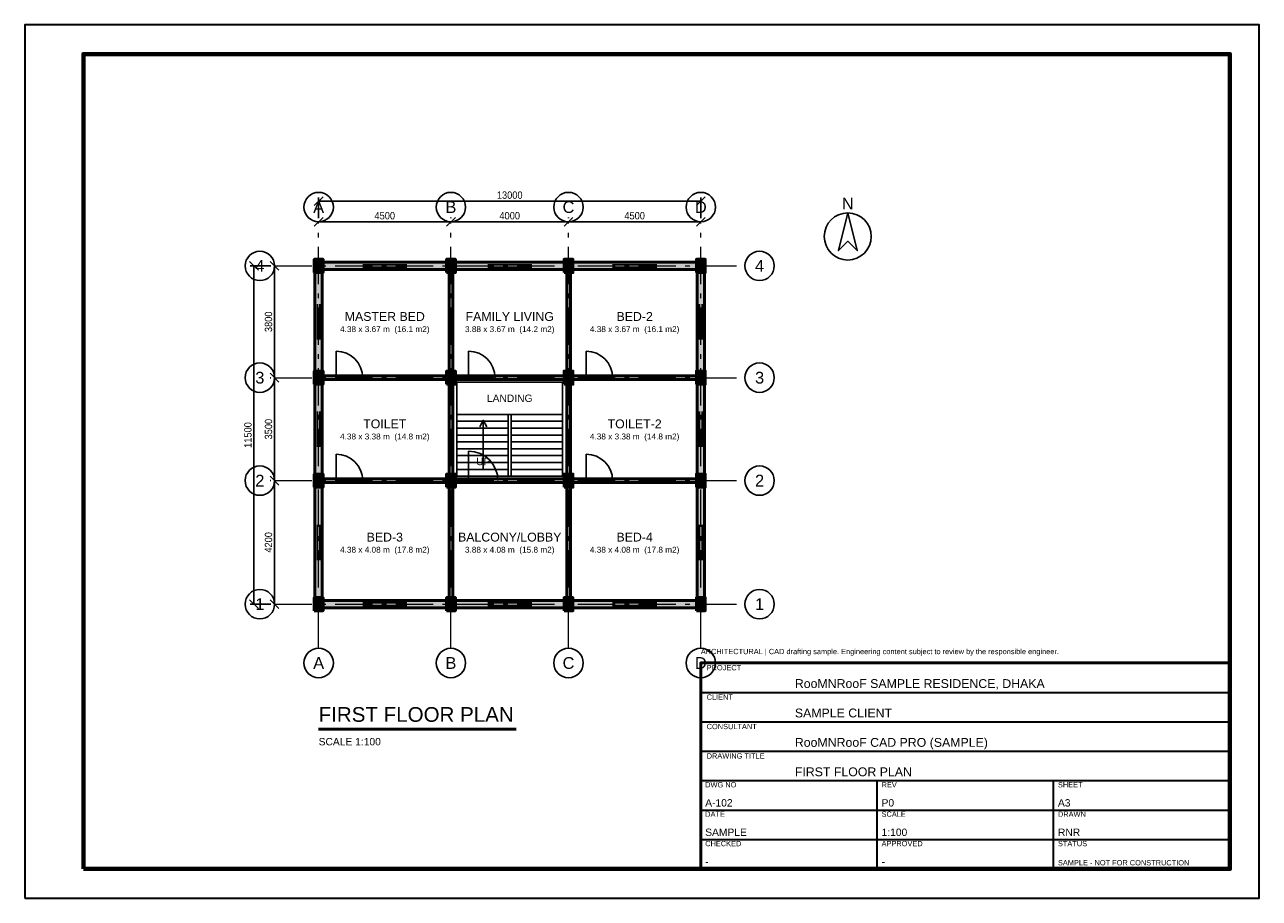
# Model space of a CAD drawing. Header units: millimetres. Extents: x -10000 to 32000, y -10000 to 19700.
import ezdxf
from ezdxf.enums import TextEntityAlignment as Align

# ---------------------------------------------------------------- set-up
doc = ezdxf.new("R2010")
doc.units = ezdxf.units.MM
doc.header["$LTSCALE"] = 100
doc.linetypes.add('RNR_GRID', pattern=[20.6375, 12.7, -3.175, 1.5875, -3.175])
for name, color, linetype, lineweight, true_color in [('A-DOOR', 40, 'Continuous', 25, 0xffb703), ('A-ROOM', 193, 'Continuous', 18, 0x9b5de5), ('A-STAIR', 241, 'Continuous', 25, 0xff8fab), ('A-TEXT', 254, 'Continuous', 18, 0xe6e6e6), ('A-WALL', 13, 'Continuous', 50, 0xe63946), ('A-WINDOW', 133, 'Continuous', 25, 0x48cae4), ('ANNO-DIMS', 30, 'Continuous', 18, 0xff9f1c), ('ANNO-GRID', 7, 'Continuous', 25, 0xf8f9fa), ('ANNO-NORTH', 254, 'Continuous', 25, 0xcaffbf), ('ANNO-TEXT', 7, 'Continuous', 18, 0xffffff), ('ANNO-TITLE', 7, 'Continuous', 35, 0xffc6ff), ('S-COL', 22, 'Continuous', 50, 0xd62828), ('S-GRID', 253, 'RNR_GRID', 18, 0xadb5bd)]:
    doc.layers.add(name, color=color, linetype=linetype, lineweight=lineweight, true_color=true_color)
doc.layers.add('A-HATCH', color=13, linetype='Continuous', lineweight=9, true_color=0xc75146, transparency=0.4)
doc.layers.add('S-HATCH', color=252, linetype='Continuous', lineweight=9, true_color=0x8c8ca0, transparency=0.4)
doc.styles.add('RNR_HEADING', font='arial.ttf')
doc.styles.add('RNR_TEXT', font='arial.ttf', dxfattribs={"width": 0.9})
doc.dimstyles.new('RNR_STRUCT', dxfattribs={"dimscale": 100, "dimtxt": 2.5, "dimasz": 1.5, "dimexe": 1.25, "dimexo": 1.5, "dimgap": 0.8, "dimtad": 1, "dimdec": 0, "dimtxsty": 'RNR_TEXT', "dimtsz": 1.5, "dimcen": 2.5, "dimazin": 3, "dimtfac": 1, "dimtmove": 0, "dimatfit": 3})

msp = doc.modelspace()

# ---------------------------------------------------------------- hatches: boundary and pattern name
at = {"layer": 'A-HATCH', "true_color": 0xc75146}
h = msp.add_hatch(dxfattribs=at)
h.set_pattern_fill('BRICK', scale=4)
h.paths.add_polyline_path([(-125, 0), (125, 0), (125, 11500), (-125, 11500)])
h = msp.add_hatch(dxfattribs=at)
h.set_pattern_fill('BRICK', scale=4)
h.paths.add_polyline_path([(0, 11375), (13000, 11375), (13000, 11625), (0, 11625)])
h = msp.add_hatch(dxfattribs=at)
h.set_pattern_fill('BRICK', scale=4)
h.paths.add_polyline_path([(4437.5, 0), (4562.5, 0), (4562.5, 11500), (4437.5, 11500)])
h = msp.add_hatch(dxfattribs=at)
h.set_pattern_fill('BRICK', scale=4)
h.paths.add_polyline_path([(8437.5, 0), (8562.5, 0), (8562.5, 11500), (8437.5, 11500)])
h = msp.add_hatch(dxfattribs=at)
h.set_pattern_fill('BRICK', scale=4)
h.paths.add_polyline_path([(12875, 0), (13125, 0), (13125, 11500), (12875, 11500)])
h = msp.add_hatch(dxfattribs=at)
h.set_pattern_fill('BRICK', scale=4)
h.paths.add_polyline_path([(0, 7637.5), (13000, 7637.5), (13000, 7762.5), (0, 7762.5)])
h = msp.add_hatch(dxfattribs=at)
h.set_pattern_fill('BRICK', scale=4)
h.paths.add_polyline_path([(0, 4137.5), (13000, 4137.5), (13000, 4262.5), (0, 4262.5)])
h = msp.add_hatch(dxfattribs=at)
h.set_pattern_fill('BRICK', scale=4)
h.paths.add_polyline_path([(0, -125), (13000, -125), (13000, 125), (0, 125)])
at = {"layer": 'S-HATCH', "true_color": 0x8c8ca0}
h = msp.add_hatch(dxfattribs=at)
h.set_pattern_fill('ANSI31', scale=5)
h.paths.add_polyline_path([(-150, 11275), (150, 11275), (150, 11725), (-150, 11725)])
h = msp.add_hatch(dxfattribs=at)
h.set_pattern_fill('ANSI31', scale=5)
h.paths.add_polyline_path([(4350, 11275), (4650, 11275), (4650, 11725), (4350, 11725)])
h = msp.add_hatch(dxfattribs=at)
h.set_pattern_fill('ANSI31', scale=5)
h.paths.add_polyline_path([(8350, 11275), (8650, 11275), (8650, 11725), (8350, 11725)])
h = msp.add_hatch(dxfattribs=at)
h.set_pattern_fill('ANSI31', scale=5)
h.paths.add_polyline_path([(12850, 11275), (13150, 11275), (13150, 11725), (12850, 11725)])
h = msp.add_hatch(dxfattribs=at)
h.set_pattern_fill('ANSI31', scale=5)
h.paths.add_polyline_path([(-150, 7475), (150, 7475), (150, 7925), (-150, 7925)])
h = msp.add_hatch(dxfattribs=at)
h.set_pattern_fill('ANSI31', scale=5)
h.paths.add_polyline_path([(4350, 7475), (4650, 7475), (4650, 7925), (4350, 7925)])
h = msp.add_hatch(dxfattribs=at)
h.set_pattern_fill('ANSI31', scale=5)
h.paths.add_polyline_path([(8350, 7475), (8650, 7475), (8650, 7925), (8350, 7925)])
h = msp.add_hatch(dxfattribs=at)
h.set_pattern_fill('ANSI31', scale=5)
h.paths.add_polyline_path([(12850, 7475), (13150, 7475), (13150, 7925), (12850, 7925)])
h = msp.add_hatch(dxfattribs=at)
h.set_pattern_fill('ANSI31', scale=5)
h.paths.add_polyline_path([(-150, 3975), (150, 3975), (150, 4425), (-150, 4425)])
h = msp.add_hatch(dxfattribs=at)
h.set_pattern_fill('ANSI31', scale=5)
h.paths.add_polyline_path([(4350, 3975), (4650, 3975), (4650, 4425), (4350, 4425)])
h = msp.add_hatch(dxfattribs=at)
h.set_pattern_fill('ANSI31', scale=5)
h.paths.add_polyline_path([(8350, 3975), (8650, 3975), (8650, 4425), (8350, 4425)])
h = msp.add_hatch(dxfattribs=at)
h.set_pattern_fill('ANSI31', scale=5)
h.paths.add_polyline_path([(12850, 3975), (13150, 3975), (13150, 4425), (12850, 4425)])
h = msp.add_hatch(dxfattribs=at)
h.set_pattern_fill('ANSI31', scale=5)
h.paths.add_polyline_path([(-150, -225), (150, -225), (150, 225), (-150, 225)])
h = msp.add_hatch(dxfattribs=at)
h.set_pattern_fill('ANSI31', scale=5)
h.paths.add_polyline_path([(4350, -225), (4650, -225), (4650, 225), (4350, 225)])
h = msp.add_hatch(dxfattribs=at)
h.set_pattern_fill('ANSI31', scale=5)
h.paths.add_polyline_path([(8350, -225), (8650, -225), (8650, 225), (8350, 225)])
h = msp.add_hatch(dxfattribs=at)
h.set_pattern_fill('ANSI31', scale=5)
h.paths.add_polyline_path([(12850, -225), (13150, -225), (13150, 225), (12850, 225)])

# ---------------------------------------------------------------- linework, layer by layer
at = {"layer": 'A-DOOR'}
for p, q in [((600, 7700), (600, 8600)), ((5100, 7700), (5100, 8600)), ((9100, 7700), (9100, 8600)), ((600, 4200), (600, 5100)), ((5100, 4200), (5100, 5200)), ((9100, 4200), (9100, 5100))]:
    msp.add_line(p, q, dxfattribs=at)
for centre, radius in [((600, 7700), 900), ((5100, 7700), 900), ((9100, 7700), 900), ((600, 4200), 900), ((5100, 4200), 1000), ((9100, 4200), 900)]:
    msp.add_arc(centre, radius, 0, 90, dxfattribs=at)
at = {"layer": 'A-STAIR'}
for p, q in [((4700, 6450), (6450, 6450)), ((4700, 6450), (8300, 6450)), ((6450, 4350), (6450, 6450)), ((6550, 6450), (8300, 6450)), ((6550, 4350), (6550, 6450)), ((4700, 6216.7), (6450, 6216.7)), ((4700, 5983.3), (6450, 5983.3)), ((6550, 6216.7), (8300, 6216.7)), ((6550, 5983.3), (8300, 5983.3)), ((4700, 5750), (6450, 5750)), ((4700, 5516.7), (6450, 5516.7)), ((6550, 5750), (8300, 5750)), ((6550, 5516.7), (8300, 5516.7)), ((4700, 5283.3), (6450, 5283.3)), ((4700, 5050), (6450, 5050)), ((6550, 5283.3), (8300, 5283.3)), ((6550, 5050), (8300, 5050)), ((4700, 4816.7), (6450, 4816.7)), ((6550, 4816.7), (8300, 4816.7)), ((4700, 4583.3), (6450, 4583.3)), ((4700, 4350), (6450, 4350)), ((6550, 4583.3), (8300, 4583.3)), ((6550, 4350), (8300, 4350))]:
    msp.add_line(p, q, dxfattribs=at)
msp.add_lwpolyline([(4700, 4350), (8300, 4350), (8300, 7550), (4700, 7550)], close=True, dxfattribs=at)
for points in [[(5480, 6030), (5600, 6250), (5720, 6030)], [(5600, 4550), (5600, 6250)]]:
    msp.add_lwpolyline(points, dxfattribs=at)
at = {"layer": 'A-WALL'}
for points in [[(-125, 0), (125, 0), (125, 11500), (-125, 11500)], [(0, 11375), (13000, 11375), (13000, 11625), (0, 11625)], [(4437.5, 0), (4562.5, 0), (4562.5, 11500), (4437.5, 11500)], [(8437.5, 0), (8562.5, 0), (8562.5, 11500), (8437.5, 11500)], [(12875, 0), (13125, 0), (13125, 11500), (12875, 11500)], [(0, 7637.5), (13000, 7637.5), (13000, 7762.5), (0, 7762.5)], [(0, 4137.5), (13000, 4137.5), (13000, 4262.5), (0, 4262.5)], [(0, -125), (13000, -125), (13000, 125), (0, 125)]]:
    msp.add_lwpolyline(points, close=True, dxfattribs=at)
at = {"layer": 'A-WINDOW'}
for p, q in [((1500, 11625), (3000, 11625)), ((1500, 11541.7), (3000, 11541.7)), ((1500, 11458.3), (3000, 11458.3)), ((1500, 11375), (3000, 11375)), ((5750, 11625), (7250, 11625)), ((5750, 11541.7), (7250, 11541.7)), ((5750, 11458.3), (7250, 11458.3)), ((5750, 11375), (7250, 11375)), ((10000, 11625), (11500, 11625)), ((10000, 11541.7), (11500, 11541.7)), ((10000, 11458.3), (11500, 11458.3)), ((10000, 11375), (11500, 11375)), ((-125, 9000), (-125, 10200)), ((-41.7, 9000), (-41.7, 10200)), ((41.7, 9000), (41.7, 10200)), ((125, 9000), (125, 10200)), ((12875, 9000), (12875, 10200)), ((12958.3, 9000), (12958.3, 10200)), ((13041.7, 9000), (13041.7, 10200)), ((13125, 9000), (13125, 10200)), ((-125, 5350), (-125, 6550)), ((-41.7, 5350), (-41.7, 6550)), ((41.7, 5350), (41.7, 6550)), ((125, 5350), (125, 6550)), ((12875, 5350), (12875, 6550)), ((12958.3, 5350), (12958.3, 6550)), ((13041.7, 5350), (13041.7, 6550)), ((13125, 5350), (13125, 6550)), ((-125, 1500), (-125, 2700)), ((-41.7, 1500), (-41.7, 2700)), ((41.7, 1500), (41.7, 2700)), ((125, 1500), (125, 2700)), ((12875, 1500), (12875, 2700)), ((12958.3, 1500), (12958.3, 2700)), ((13041.7, 1500), (13041.7, 2700)), ((13125, 1500), (13125, 2700)), ((1500, 125), (3000, 125)), ((1500, 41.7), (3000, 41.7)), ((5750, 125), (7250, 125)), ((5750, 41.7), (7250, 41.7)), ((10000, 125), (11500, 125)), ((10000, 41.7), (11500, 41.7)), ((1500, -41.7), (3000, -41.7)), ((1500, -125), (3000, -125)), ((5750, -41.7), (7250, -41.7)), ((5750, -125), (7250, -125)), ((10000, -41.7), (11500, -41.7)), ((10000, -125), (11500, -125))]:
    msp.add_line(p, q, dxfattribs=at)
at = {"layer": 'ANNO-GRID'}
for centre in [(0, 13500), (4500, 13500), (8500, 13500), (13000, 13500), (-2000, 11500), (15000, 11500), (-2000, 7700), (15000, 7700), (-2000, 4200), (15000, 4200), (-2000, 0), (15000, 0), (0, -2000), (4500, -2000), (8500, -2000), (13000, -2000)]:
    msp.add_circle(centre, 500, dxfattribs=at)
at = {"layer": 'ANNO-NORTH'}
msp.add_lwpolyline([(18000, 13300), (17680, 12020), (18000, 12340), (18320, 12020)], close=True, dxfattribs=at)
msp.add_circle((18000, 12500), 800, dxfattribs=at)
at = {"layer": 'ANNO-TEXT', "lineweight": 50}
msp.add_line((0, -4250), (6720, -4250), dxfattribs=at)
at = {"layer": 'ANNO-TITLE'}
for p, q in [((13000, -3000), (31000, -3000)), ((13000, -4000), (31000, -4000)), ((13000, -5000), (31000, -5000)), ((13000, -6000), (31000, -6000)), ((19000, -9000), (19000, -6000)), ((25000, -9000), (25000, -6000)), ((13000, -7000), (31000, -7000)), ((13000, -8000), (31000, -8000))]:
    msp.add_line(p, q, dxfattribs=at)
msp.add_lwpolyline([(-10000, -10000), (32000, -10000), (32000, 19700), (-10000, 19700)], close=True, dxfattribs=at)
at = {"layer": 'ANNO-TITLE', "lineweight": 70}
msp.add_lwpolyline([(-8000, -9000), (31000, -9000), (31000, 18700), (-8000, 18700)], close=True, dxfattribs=at)
at = {"layer": 'ANNO-TITLE', "lineweight": 50}
msp.add_lwpolyline([(13000, -9000), (31000, -9000), (31000, -2000), (13000, -2000)], close=True, dxfattribs=at)
at = {"layer": 'S-COL'}
for points in [[(-150, 11275), (150, 11275), (150, 11725), (-150, 11725)], [(4350, 11275), (4650, 11275), (4650, 11725), (4350, 11725)], [(8350, 11275), (8650, 11275), (8650, 11725), (8350, 11725)], [(12850, 11275), (13150, 11275), (13150, 11725), (12850, 11725)], [(-150, 7475), (150, 7475), (150, 7925), (-150, 7925)], [(4350, 7475), (4650, 7475), (4650, 7925), (4350, 7925)], [(8350, 7475), (8650, 7475), (8650, 7925), (8350, 7925)], [(12850, 7475), (13150, 7475), (13150, 7925), (12850, 7925)], [(-150, 3975), (150, 3975), (150, 4425), (-150, 4425)], [(4350, 3975), (4650, 3975), (4650, 4425), (4350, 4425)], [(8350, 3975), (8650, 3975), (8650, 4425), (8350, 4425)], [(12850, 3975), (13150, 3975), (13150, 4425), (12850, 4425)], [(-150, -225), (150, -225), (150, 225), (-150, 225)], [(4350, -225), (4650, -225), (4650, 225), (4350, 225)], [(8350, -225), (8650, -225), (8650, 225), (8350, 225)], [(12850, -225), (13150, -225), (13150, 225), (12850, 225)]]:
    msp.add_lwpolyline(points, close=True, dxfattribs=at)
at = {"layer": 'S-GRID'}
for p, q in [((0, -1500), (0, 13000)), ((4500, -1500), (4500, 13000)), ((8500, -1500), (8500, 13000)), ((13000, -1500), (13000, 13000)), ((-1500, 11500), (14500, 11500)), ((-1500, 7700), (14500, 7700)), ((-1500, 4200), (14500, 4200)), ((-1500, 0), (14500, 0))]:
    msp.add_line(p, q, dxfattribs=at)

# ---------------------------------------------------------------- texts
at = {"layer": 'A-ROOM'}
for s, height, style, p in [('MASTER BED', 300, 'RNR_HEADING', (2250, 9780)), ('FAMILY LIVING', 300, 'RNR_HEADING', (6500, 9780)), ('BED-2', 300, 'RNR_HEADING', (10750, 9780)), ('4.38 x 3.67 m  (16.1 m2)', 200, 'RNR_TEXT', (2250, 9350)), ('3.88 x 3.67 m  (14.2 m2)', 200, 'RNR_TEXT', (6500, 9350)), ('4.38 x 3.67 m  (16.1 m2)', 200, 'RNR_TEXT', (10750, 9350)), ('TOILET', 300, 'RNR_HEADING', (2250, 6130)), ('TOILET-2', 300, 'RNR_HEADING', (10750, 6130)), ('4.38 x 3.38 m  (14.8 m2)', 200, 'RNR_TEXT', (2250, 5700)), ('4.38 x 3.38 m  (14.8 m2)', 200, 'RNR_TEXT', (10750, 5700)), ('BED-3', 300, 'RNR_HEADING', (2250, 2280)), ('BALCONY/LOBBY', 300, 'RNR_HEADING', (6500, 2280)), ('BED-4', 300, 'RNR_HEADING', (10750, 2280)), ('4.38 x 4.08 m  (17.8 m2)', 200, 'RNR_TEXT', (2250, 1850)), ('3.88 x 4.08 m  (15.8 m2)', 200, 'RNR_TEXT', (6500, 1850)), ('4.38 x 4.08 m  (17.8 m2)', 200, 'RNR_TEXT', (10750, 1850))]:
    msp.add_text(s, height=height, dxfattribs=dict(at, style=style)).set_placement(p, align=Align.MIDDLE_CENTER)
at = {"layer": 'A-TEXT', "style": 'RNR_TEXT'}
for s, p in [('LANDING', (6500, 7000)), ('UP', (5600, 4850))]:
    msp.add_text(s, height=250, dxfattribs=at).set_placement(p, align=Align.MIDDLE_CENTER)
at = {"layer": 'ANNO-GRID', "style": 'RNR_TEXT'}
for s, p in [('A', (0, 13500)), ('B', (4500, 13500)), ('C', (8500, 13500)), ('D', (13000, 13500)), ('4', (-2000, 11500)), ('4', (15000, 11500)), ('3', (-2000, 7700)), ('3', (15000, 7700)), ('2', (-2000, 4200)), ('2', (15000, 4200)), ('1', (-2000, 0)), ('1', (15000, 0)), ('A', (0, -2000)), ('B', (4500, -2000)), ('C', (8500, -2000)), ('D', (13000, -2000))]:
    msp.add_text(s, height=400, dxfattribs=at).set_placement(p, align=Align.MIDDLE_CENTER)
at = {"layer": 'ANNO-NORTH', "style": 'RNR_TEXT'}
msp.add_text('N', height=400, dxfattribs=at).set_placement((18000, 13620), align=Align.MIDDLE_CENTER)
at = {"layer": 'ANNO-TEXT'}
for s, height, style, p in [('FIRST FLOOR PLAN', 500, 'RNR_HEADING', (0, -4000)), ('SCALE 1:100', 250, 'RNR_TEXT', (0, -4800))]:
    msp.add_text(s, height=height, dxfattribs=dict(at, style=style)).set_placement(p)
at = {"layer": 'ANNO-TITLE', "style": 'RNR_TEXT'}
for s, height, p in [('ARCHITECTURAL | CAD drafting sample. Engineering content subject to review by the responsible engineer.', 180, (13000, -1700)), ('PROJECT', 180, (13200, -2250)), ('RooMNRooF SAMPLE RESIDENCE, DHAKA', 300, (16200, -2850)), ('CLIENT', 180, (13200, -3250)), ('SAMPLE CLIENT', 300, (16200, -3850)), ('CONSULTANT', 180, (13200, -4250)), ('RooMNRooF CAD PRO (SAMPLE)', 300, (16200, -4850)), ('DRAWING TITLE', 180, (13200, -5250)), ('FIRST FLOOR PLAN', 300, (16200, -5850)), ('DWG NO', 180, (13150, -6230)), ('REV', 180, (19150, -6230)), ('SHEET', 180, (25150, -6230)), ('A-102', 250, (13150, -6880)), ('P0', 250, (19150, -6880)), ('A3', 250, (25150, -6880)), ('DATE', 180, (13150, -7230)), ('SCALE', 180, (19150, -7230)), ('DRAWN', 180, (25150, -7230)), ('SAMPLE', 250, (13150, -7880)), ('1:100', 250, (19150, -7880)), ('RNR', 250, (25150, -7880)), ('CHECKED', 180, (13150, -8230)), ('APPROVED', 180, (19150, -8230)), ('STATUS', 180, (25150, -8230)), ('-', 250, (13150, -8880)), ('-', 250, (19150, -8880)), ('SAMPLE - NOT FOR CONSTRUCTION', 180, (25150, -8880))]:
    msp.add_text(s, height=height, dxfattribs=at).set_placement(p)

# ---------------------------------------------------------------- dimensions: what is measured, and where the dimension line sits
at = {"layer": 'ANNO-DIMS'}
for base, p1, p2 in [((0, 13700), (0, 13000), (13000, 13000)), ((0, 13000), (0, 13000), (4500, 13000)), ((4500, 13000), (4500, 13000), (8500, 13000)), ((8500, 13000), (8500, 13000), (13000, 13000))]:
    msp.add_linear_dim(base=base, p1=p1, p2=p2, dimstyle='RNR_STRUCT', override={"dimscale": 100}, dxfattribs=at).render()
for base, p1, p2 in [((-2200, 0), (-1500, 0), (-1500, 11500)), ((-1500, 7700), (-1500, 7700), (-1500, 11500)), ((-1500, 4200), (-1500, 4200), (-1500, 7700)), ((-1500, 0), (-1500, 0), (-1500, 4200))]:
    msp.add_linear_dim(base=base, p1=p1, p2=p2, angle=90, dimstyle='RNR_STRUCT', override={"dimscale": 100}, dxfattribs=at).render()

doc.saveas('drawing.dxf')
